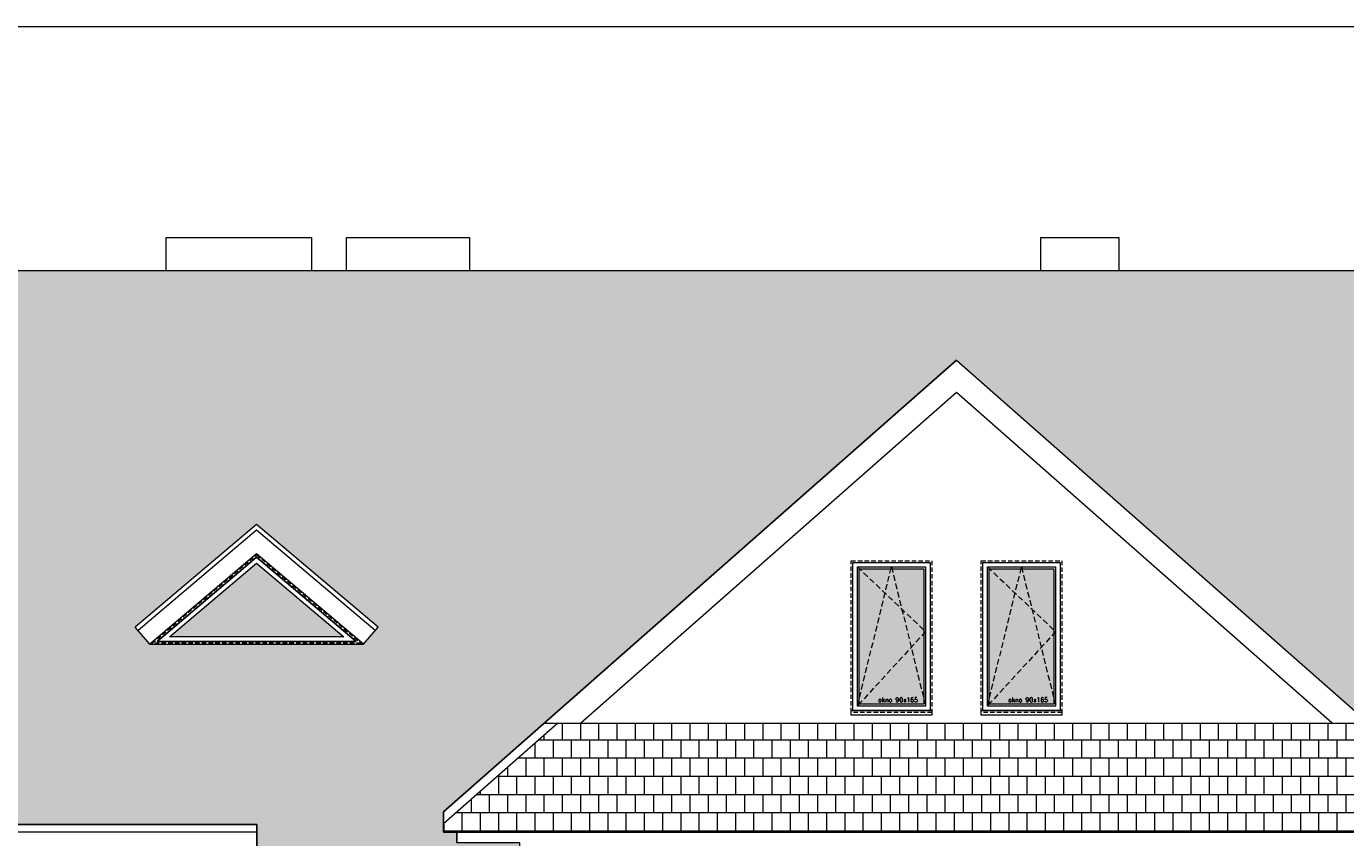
# Model space of a CAD drawing. Header units: millimetres. Extents: x -82287 to 177822, y -399756 to 0.
# Tile 73 of 228: x 77757 to 79227, y -237589 to -236685. Entities that reach past the tile are written whole.
import ezdxf
from ezdxf.enums import TextEntityAlignment as Align

# ---------------------------------------------------------------- set-up
doc = ezdxf.new("R2010")
doc.units = ezdxf.units.MM
doc.header["$MEASUREMENT"] = 0
doc.linetypes.add('SUŁOSZOWA - PB 21 03$0$CACHE', pattern=[9.525, 6.35, -3.175])
doc.linetypes.add('SUŁOSZOWA - PB 21 03$0$CARKOVANA', pattern=[7.5, 5, -2.5])
doc.layers.add('FL_XREF', color=252, linetype='Continuous')
for name, color, linetype, lineweight in [('SUŁOSZOWA - PB 21 03$0$! opisy okien elewacja', 251, 'Continuous', 0), ('SUŁOSZOWA - PB 21 03$0$!! 0_ Istn-okna', 251, 'Continuous', 0), ('SUŁOSZOWA - PB 21 03$0$!! 0_ WIDOK ELEWACJA', 251, 'Continuous', 0), ('SUŁOSZOWA - PB 21 03$0$!! 0_Istn-drzwi', 251, 'Continuous', 0), ('SUŁOSZOWA - PB 21 03$0$!! 0_Opis_pom', 251, 'Continuous', 0), ('SUŁOSZOWA - PB 21 03$0$!! 1_Hatch dach', 251, 'Continuous', 0), ('SUŁOSZOWA - PB 21 03$0$!! 1_OPIS POM NOWE', 251, 'Continuous', 0), ('SUŁOSZOWA - PB 21 03$0$!! 2_NOWE OKNA WIDOk - remont', 251, 'Continuous', 0)]:
    doc.layers.add(name, color=color, linetype=linetype, lineweight=lineweight)
doc.styles.add('SUŁOSZOWA - PB 21 03$0$ARIAL', font='tahoma.ttf')
doc.styles.add('SUŁOSZOWA - PB 21 03$0$TXT', font='simplex.shx')
pattern_1 = [(180, (0, 0), (-2e-15, -20.32), []), (270, (0, 0), (10.16, -20.32), [20.32, -20.32])]

# ---------------------------------------------------------------- blocks, each defined once
blk = doc.blocks.new('SUŁOSZOWA - PB 21 03$0$okno 90x180')
at = {"layer": 'SUŁOSZOWA - PB 21 03$0$!! 1_Hatch dach', "true_color": 0x575757}
h = blk.add_hatch(dxfattribs=at)
h.set_pattern_fill('DOTS', color=251)
h.set_pattern_definition([(0, (-9632.3096, -11392.1331), (0.79375, 1.5875), [0, -1.5875])])
h.paths.add_polyline_path([(9, -20), (81, -20), (81, -171), (9, -171)])
at = {"layer": 'SUŁOSZOWA - PB 21 03$0$!! 0_ Istn-okna', "linetype": 'SUŁOSZOWA - PB 21 03$0$CARKOVANA', "lineweight": 5}
blk.add_lwpolyline([(0, -11), (90, -11), (90, -180), (0, -180)], close=True, dxfattribs=at)
at = {"layer": 'SUŁOSZOWA - PB 21 03$0$!! 0_ Istn-okna'}
for points in [[(2, -13), (88, -13), (88, -178), (2, -178)], [(7, -18), (83, -18), (83, -173), (7, -173)], [(9, -20), (81, -20), (81, -171), (9, -171)], [(0, -178), (90, -178), (90, -183), (0, -183)]]:
    blk.add_lwpolyline(points, close=True, dxfattribs=at)
at = {"layer": 'SUŁOSZOWA - PB 21 03$0$!! 1_Hatch dach', "color": 251, "linetype": 'SUŁOSZOWA - PB 21 03$0$CACHE', "true_color": 0x575757}
for points in [[(7, -173), (45, -18), (83, -173)], [(7, -18), (83, -90), (7, -173)]]:
    blk.add_lwpolyline(points, dxfattribs=at)
at = {"insert": (30.1, -163.6), "char_height": 5, "attachment_point": 1, "style": 'SUŁOSZOWA - PB 21 03$0$TXT'}
blk.add_mtext_dynamic_manual_height_columns('okno 90x165', width=52.63, gutter_width=75, heights=[0], dxfattribs=at)
blk = doc.blocks.new('SUŁOSZOWA - PB 21 03$0$OKNO TRÓJKĄTNE')
at = {"layer": 'SUŁOSZOWA - PB 21 03$0$!! 1_Hatch dach', "true_color": 0x575757}
h = blk.add_hatch(dxfattribs=at)
h.set_pattern_fill('DOTS', color=251, angle=360)
h.set_pattern_definition([(0, (0, -1172.6692), (0.79375, 1.5875), [0, -1.5875])])
h.paths.add_polyline_path([(80252.6, -237418.3), (80349.9, -237336), (80447.2, -237418.3)])
at = {"layer": 'SUŁOSZOWA - PB 21 03$0$!! 0_ Istn-okna', "linetype": 'SUŁOSZOWA - PB 21 03$0$CARKOVANA', "lineweight": 5}
blk.add_lwpolyline([(80233.5, -237425.3), (80349.9, -237326.9), (80466.3, -237425.3)], close=True, dxfattribs=at)
at = {"layer": 'SUŁOSZOWA - PB 21 03$0$!! 0_ Istn-okna'}
for points in [[(80238.9, -237423.3), (80349.9, -237329.5), (80460.9, -237423.3)], [(80252.6, -237418.3), (80349.9, -237336), (80447.2, -237418.3)]]:
    blk.add_lwpolyline(points, close=True, dxfattribs=at)
blk = doc.blocks.new('SUŁOSZOWA - PB 21 03')
at = {"layer": 'SUŁOSZOWA - PB 21 03$0$!! 1_Hatch dach', "true_color": 0x990000}
h = blk.add_hatch(dxfattribs=at)
h.set_pattern_fill('AR-B88', color=14, scale=0.1, angle=180)
h.set_pattern_definition(pattern_1)
h.paths.add_polyline_path([(79303.25991, -237613.0165), (79303.25991, -237627.22212), (82067.25991, -237627.22212), (82067.25991, -237010.26576), (75781.25991, -237010.26576), (75781.25991, -237627.22212), (77951.25991, -237627.22212), (77951.25991, -237891.63335), (78244.25991, -237891.63335), (78244.25991, -237647.85452), (78174.25991, -237647.85452), (78174.25991, -237635.86593), (78159.25991, -237635.86593), (78159.25991, -237613.0165), (78731.25991, -237109.6565)])
h.paths.add_polyline_path([(79511.5687, -237292.80212), (79646.87991, -237407.24742), (79630.73536, -237426.33547), (79392.40203, -237426.33547), (79376.25749, -237407.24742)], flags=16)
h.paths.add_polyline_path([(79511.5687, -237325.54511), (79630.73536, -237426.33547), (79392.40203, -237426.33547)], flags=0)
h.paths.add_polyline_path([(79511.5687, -237329.47427), (79622.54287, -237423.33547), (79400.59453, -237423.33547)], flags=0)
h.paths.add_polyline_path([(79795.42415, -237407.24742), (79930.73536, -237292.80212), (80066.04658, -237407.24742), (80049.90203, -237426.33547), (79811.5687, -237426.33547)], flags=16)
h.paths.add_polyline_path([(79811.5687, -237426.33547), (79930.73536, -237325.54511), (80049.90203, -237426.33547)], flags=0)
h.paths.add_polyline_path([(79819.7612, -237423.33547), (79930.73536, -237329.47427), (80041.70953, -237423.33547)], flags=0)
h.paths.add_polyline_path([(80214.59082, -237407.24742), (80349.90203, -237292.80212), (80485.21324, -237407.24742), (80469.0687, -237426.33547), (80230.73536, -237426.33547)], flags=16)
h.paths.add_polyline_path([(80230.73536, -237426.33547), (80349.90203, -237325.54511), (80469.0687, -237426.33547)], flags=0)
h.paths.add_polyline_path([(80238.92786, -237423.33547), (80349.90203, -237329.47427), (80460.8762, -237423.33547)], flags=0)
h.paths.add_polyline_path([(78086.26233, -237407.24742), (78070.11779, -237426.33547), (77831.78445, -237426.33547), (77815.63991, -237407.24742), (77950.95112, -237292.80212)], flags=16)
h.paths.add_polyline_path([(78070.11779, -237426.33547), (77831.78445, -237426.33547), (77950.95112, -237325.54511)], flags=0)
h.paths.add_polyline_path([(78061.92529, -237423.33547), (77839.97695, -237423.33547), (77950.95112, -237329.47427)], flags=0)
h.paths.add_polyline_path([(80790.64743, -237407.24742), (80925.95864, -237292.80212), (81061.26985, -237407.24742), (81045.1253, -237426.33547), (81035.1253, -237426.33547), (81035.1253, -237565.70631), (80816.79197, -237565.70631), (80816.79197, -237426.33547), (80806.79197, -237426.33547)], flags=16)
h.paths.add_polyline_path([(80840.95864, -237436.70631), (81010.95864, -237436.70631), (81010.95864, -237555.70631), (80840.95864, -237555.70631)], flags=0)
h.paths.add_polyline_path([(80847.95864, -237443.70631), (80923.45864, -237443.70631), (80923.45864, -237548.70631), (80847.95864, -237548.70631)], flags=0)
h.paths.add_polyline_path([(80849.95864, -237445.16588), (80850.69918, -237445.70631), (80884.98959, -237445.70631), (80885.70864, -237443.70631), (80886.42769, -237445.70631), (80921.26817, -237445.70631), (80921.26817, -237542.61361), (80922.73959, -237546.70631), (80850.80561, -237546.70631), (80847.95864, -237548.70631), (80849.95864, -237543.1434)], flags=0)
h.paths.add_polyline_path([(77667.09567, -237407.24742), (77650.95112, -237426.33547), (77412.61779, -237426.33547), (77396.47324, -237407.24742), (77531.78445, -237292.80212)], flags=16)
h.paths.add_polyline_path([(80928.45864, -237443.70631), (81003.95864, -237443.70631), (81003.95864, -237548.70631), (80928.45864, -237548.70631)], flags=0)
h.paths.add_polyline_path([(80930.64911, -237445.70631), (80965.48959, -237445.70631), (80966.20864, -237443.70631), (80966.92769, -237445.70631), (81001.21809, -237445.70631), (81001.95864, -237445.16588), (81001.95864, -237543.1434), (81003.95864, -237548.70631), (81001.11167, -237546.70631), (80929.17769, -237546.70631), (80930.64911, -237542.61361)], flags=0)
h.paths.add_polyline_path([(77650.95112, -237426.33547), (77412.61779, -237426.33547), (77531.78445, -237325.54511)], flags=0)
h.paths.add_polyline_path([(77642.75862, -237423.33547), (77420.81029, -237423.33547), (77531.78445, -237329.47427)], flags=0)
h.paths.add_polyline_path([(81090.64743, -237407.24742), (81225.95864, -237292.80212), (81361.26985, -237407.24742), (81345.1253, -237426.33547), (81335.1253, -237426.33547), (81335.1253, -237565.70631), (81116.79197, -237565.70631), (81116.79197, -237426.33547), (81106.79197, -237426.33547)], flags=16)
h.paths.add_polyline_path([(81140.95864, -237436.70631), (81310.95864, -237436.70631), (81310.95864, -237555.70631), (81140.95864, -237555.70631)], flags=0)
h.paths.add_polyline_path([(81147.95864, -237443.70631), (81223.45864, -237443.70631), (81223.45864, -237548.70631), (81147.95864, -237548.70631)], flags=0)
h.paths.add_polyline_path([(81149.95864, -237445.16588), (81150.69918, -237445.70631), (81184.98959, -237445.70631), (81185.70864, -237443.70631), (81186.42769, -237445.70631), (81221.26817, -237445.70631), (81221.26817, -237542.61361), (81222.73959, -237546.70631), (81150.80561, -237546.70631), (81147.95864, -237548.70631), (81149.95864, -237543.1434)], flags=0)
h.paths.add_polyline_path([(81228.45864, -237443.70631), (81303.95864, -237443.70631), (81303.95864, -237548.70631), (81228.45864, -237548.70631)], flags=0)
h.paths.add_polyline_path([(81230.64911, -237445.70631), (81265.48959, -237445.70631), (81266.20864, -237443.70631), (81266.92769, -237445.70631), (81301.21809, -237445.70631), (81301.95864, -237445.16588), (81301.95864, -237543.1434), (81303.95864, -237548.70631), (81301.11167, -237546.70631), (81229.17769, -237546.70631), (81230.64911, -237542.61361)], flags=0)
h.paths.add_polyline_path([(77247.929, -237407.24742), (77231.78445, -237426.33547), (76993.45112, -237426.33547), (76977.30658, -237407.24742), (77112.61779, -237292.80212)], flags=16)
h.paths.add_polyline_path([(77231.78445, -237426.33547), (76993.45112, -237426.33547), (77112.61779, -237325.54511)], flags=0)
h.paths.add_polyline_path([(77223.59196, -237423.33547), (77001.64362, -237423.33547), (77112.61779, -237329.47427)], flags=0)
h.paths.add_polyline_path([(81390.64743, -237407.24742), (81525.95864, -237292.80212), (81661.26985, -237407.24742), (81645.1253, -237426.33547), (81635.1253, -237426.33547), (81635.1253, -237565.70631), (81416.79197, -237565.70631), (81416.79197, -237426.33547), (81406.79197, -237426.33547)], flags=16)
h.paths.add_polyline_path([(81440.95864, -237436.70631), (81610.95864, -237436.70631), (81610.95864, -237555.70631), (81440.95864, -237555.70631)], flags=0)
h.paths.add_polyline_path([(81447.95864, -237443.70631), (81523.45864, -237443.70631), (81523.45864, -237548.70631), (81447.95864, -237548.70631)], flags=0)
h.paths.add_polyline_path([(81449.95864, -237445.16588), (81450.69918, -237445.70631), (81484.98959, -237445.70631), (81485.70864, -237443.70631), (81486.42769, -237445.70631), (81521.26817, -237445.70631), (81521.26817, -237542.61361), (81522.73959, -237546.70631), (81450.80561, -237546.70631), (81447.95864, -237548.70631), (81449.95864, -237543.1434)], flags=0)
h.paths.add_polyline_path([(81528.45864, -237443.70631), (81603.95864, -237443.70631), (81603.95864, -237548.70631), (81528.45864, -237548.70631)], flags=0)
h.paths.add_polyline_path([(81530.64911, -237445.70631), (81565.48959, -237445.70631), (81566.20864, -237443.70631), (81566.92769, -237445.70631), (81601.21809, -237445.70631), (81601.95864, -237445.16588), (81601.95864, -237543.1434), (81603.95864, -237548.70631), (81601.11167, -237546.70631), (81529.17769, -237546.70631), (81530.64911, -237542.61361)], flags=0)
h.paths.add_polyline_path([(81699.9487, -237407.24742), (81835.25991, -237292.80212), (81970.57112, -237407.24742), (81954.42658, -237426.33547), (81944.42658, -237426.33547), (81944.42658, -237565.70631), (81726.09324, -237565.70631), (81726.09324, -237426.33547), (81716.09324, -237426.33547)], flags=16)
h.paths.add_polyline_path([(81750.25991, -237436.70631), (81920.25991, -237436.70631), (81920.25991, -237555.70631), (81750.25991, -237555.70631)], flags=0)
h.paths.add_polyline_path([(81757.25991, -237443.70631), (81832.75991, -237443.70631), (81832.75991, -237548.70631), (81757.25991, -237548.70631)], flags=0)
h.paths.add_polyline_path([(81759.25991, -237445.16588), (81760.00045, -237445.70631), (81794.29086, -237445.70631), (81795.00991, -237443.70631), (81795.72896, -237445.70631), (81830.56944, -237445.70631), (81830.56944, -237542.61361), (81832.04086, -237546.70631), (81760.10688, -237546.70631), (81757.25991, -237548.70631), (81759.25991, -237543.1434)], flags=0)
h.paths.add_polyline_path([(81837.75991, -237443.70631), (81913.25991, -237443.70631), (81913.25991, -237548.70631), (81837.75991, -237548.70631)], flags=0)
h.paths.add_polyline_path([(81839.95038, -237445.70631), (81874.79086, -237445.70631), (81875.50991, -237443.70631), (81876.22896, -237445.70631), (81910.51937, -237445.70631), (81911.25991, -237445.16588), (81911.25991, -237543.1434), (81913.25991, -237548.70631), (81910.41294, -237546.70631), (81838.47896, -237546.70631), (81839.95038, -237542.61361)], flags=0)
h.paths.add_polyline_path([(81829.08766, -237545.54668), (81881.11147, -237545.54668), (81881.11147, -237538.04668), (81829.08766, -237538.04668)], flags=8)
h.paths.add_polyline_path([(81519.78639, -237545.54668), (81571.8102, -237545.54668), (81571.8102, -237538.04668), (81519.78639, -237538.04668)], flags=8)
h.paths.add_polyline_path([(81219.78639, -237545.54668), (81271.8102, -237545.54668), (81271.8102, -237538.04668), (81219.78639, -237538.04668)], flags=8)
h.paths.add_polyline_path([(80919.78639, -237545.54668), (80971.8102, -237545.54668), (80971.8102, -237538.04668), (80919.78639, -237538.04668)], flags=8)
h = blk.add_hatch(dxfattribs=at)
h.set_pattern_fill('AR-B88', color=14, scale=0.1, angle=180)
h.set_pattern_definition(pattern_1)
h.paths.add_polyline_path([(78159.25991, -237626.33716), (78159.25991, -237635.86593), (78174.25991, -237635.86593), (79303.25991, -237635.86593), (79303.25991, -237613.0165), (79191.04315, -237514.26576), (78286.61378, -237514.26576)])
at = {"layer": 'SUŁOSZOWA - PB 21 03$0$! opisy okien elewacja'}
for points in [[(82687.95751, -238865.24478), (75348.20682, -238865.24478), (75348.20682, -236737.82104), (82687.95751, -236737.82104)], [(82067.25991, -237010.26576), (75781.25991, -237010.26576), (75781.25991, -237627.22212), (77951.25991, -237627.22212), (77951.25991, -237891.63335), (78244.25991, -237891.63335), (78244.25991, -237647.85452), (78174.25991, -237647.85452), (78174.25991, -237635.86593), (78159.25991, -237635.86593), (78159.25991, -237613.0165), (78731.25991, -237109.6565), (79303.25991, -237613.0165), (79303.25991, -237627.22212), (82067.25991, -237627.22212)]]:
    blk.add_lwpolyline(points, close=True, dxfattribs=at)
blk.add_lwpolyline([(77831.78445, -237426.33547), (78070.11779, -237426.33547)], dxfattribs=at)
at = {"layer": 'SUŁOSZOWA - PB 21 03$0$!! 0_ WIDOK ELEWACJA'}
for p, q in [((77950.95112, -237292.80212), (77815.63991, -237407.24742)), ((77950.95112, -237299.35071), (77818.86882, -237411.06503)), ((78086.26233, -237407.24742), (77950.95112, -237292.80212)), ((78083.03342, -237411.06503), (77950.95112, -237299.35071)), ((77950.95112, -237325.54511), (77831.78445, -237426.33547)), ((78070.11779, -237426.33547), (77950.95112, -237325.54511))]:
    blk.add_line(p, q, dxfattribs=at)
for points in [[(77850.25991, -236973.26576), (78012.25991, -236973.26576), (78012.25991, -237010.26576), (77850.25991, -237010.26576)], [(78051.25991, -236973.26576), (78188.25991, -236973.26576), (78188.25991, -237010.26576), (78051.25991, -237010.26576)], [(78825.25991, -236973.26576), (78912.25991, -236973.26576), (78912.25991, -237010.26576), (78825.25991, -237010.26576)], [(77950.95112, -237325.54511), (77831.78445, -237426.33547), (78070.11779, -237426.33547)], [(77950.95112, -237329.47427), (77839.97695, -237423.33547), (78061.92529, -237423.33547)]]:
    blk.add_lwpolyline(points, close=True, dxfattribs=at)
for points in [[(82077.25991, -237010.26576), (75771.25991, -237010.26576)], [(78731.25991, -237109.6565), (78159.25991, -237613.0165)], [(78731.25991, -237109.6565), (79303.25991, -237613.0165)], [(79150.0779, -237514.26576), (78731.25991, -237145.70593), (78312.44192, -237514.26576)], [(78286.61378, -237514.26576), (78159.25991, -237626.33716)], [(78271.47667, -237514.26576), (79191.04315, -237514.26576)], [(77951.25991, -237627.22212), (75771.25991, -237627.22212)], [(77951.25991, -237912.26576), (77951.25991, -237627.22212)], [(78159.25991, -237613.0165), (78159.25991, -237635.86593), (78174.25991, -237635.86593)], [(77951.25991, -237635.86593), (75771.25991, -237635.86593)], [(78174.25991, -237635.86593), (78174.25991, -237647.85452)], [(78174.25991, -237635.86593), (79303.25991, -237635.86593)]]:
    blk.add_lwpolyline(points, dxfattribs=at)
at = {"layer": 'SUŁOSZOWA - PB 21 03$0$!! 0_Istn-drzwi'}
for points in [[(77831.78445, -237426.33547), (77815.63991, -237407.24742)], [(78070.11779, -237426.33547), (78086.26233, -237407.24742)]]:
    blk.add_lwpolyline(points, dxfattribs=at)
at = {"layer": 'SUŁOSZOWA - PB 21 03$0$!! 0_ Istn-okna'}
blk.add_blockref('SUŁOSZOWA - PB 21 03$0$OKNO TRÓJKĄTNE', (-2398.95091, 0), dxfattribs=at)
at = {"layer": 'SUŁOSZOWA - PB 21 03$0$!! 2_NOWE OKNA WIDOk - remont'}
for p in [(78613.75991, -237322.26576), (78758.75991, -237322.26576)]:
    blk.add_blockref('SUŁOSZOWA - PB 21 03$0$okno 90x180', p, dxfattribs=at)
at = {"layer": 'SUŁOSZOWA - PB 21 03$0$!! 0_Opis_pom', "ltscale": 0.7, "style": 'SUŁOSZOWA - PB 21 03$0$ARIAL'}
for tag, p in [('B0,19', (52679.2094, -194257.55204)), ('B2,14', (73874.0461, -194402.0887)), ('B2,12', (73342.49259, -194413.89249)), ('B1,21', (60405.50261, -194427.18207)), ('A1,16', (59129.54925, -194448.08429)), ('B1/17', (59524.53699, -194450.37428)), ('B1,19', (59914.81903, -194448.15658)), ('B2,11', (73069.01144, -194438.89383)), ('B2,16', (75195.07765, -194441.83446)), ('B0,15', (51514.15008, -194461.8073)), ('A1,1', (58808.06672, -194460.94161)), ('1,22', (60947.33929, -194456.1144)), ('1,23', (61575.22173, -194450.37428)), ('B0,18', (52071.43815, -194478.40179)), ('B1,18', (59715.51745, -194473.87108)), ('B2,17', (75506.7465, -194471.3759)), ('B2,19.1', (76701.67035, -194466.03695)), ('B3,7', (87459.81312, -194465.07097)), ('B3,3', (88235.73906, -194465.79732)), ('B3,8', (90006.66539, -194478.47972)), ('B1,20', (60198.53687, -194490.17374)), ('B2,10', (72728.63362, -194489.37283)), ('B2,15', (74566.38885, -194487.81114)), ('B3,6', (86826.65132, -194483.15512)), ('A0,6', (49094.40602, -194505.72387)), ('A2,5', (72452.45009, -194505.90583)), ('B2,13', (73649.91716, -194500.01242)), ('A0,4', (49692.81919, -194517.93289)), ('B0,22', (54187.56644, -194519.04308)), ('A1,6', (58565.96262, -194514.50753)), ('B1,1', (61908.24378, -194515.48656)), ('A0,5', (49399.71914, -194533.19455)), ('A0,3', (49906.53818, -194524.03766)), ('B0,20', (53125.45224, -194527.8835)), ('B0,21', (53847.26622, -194535.08002)), ('B1,3', (62229.35503, -194604.49851)), ('B2,18', (75922.43604, -194612.23635)), ('B2,19', (77152.69039, -194617.53776)), ('A3,4', (85509.27934, -194642.47136)), ('B0,24B', (54824.42896, -194684.26784)), ('B1,4', (63476.45184, -194691.11207)), ('B0,13', (50367.63944, -194706.5583)), ('B0,16', (51457.40872, -194704.43091)), ('B0,17', (51897.58569, -194706.77195)), ('A2,4', (71695.75649, -194707.44268)), ('A1,5', (58149.22649, -194724.80163)), ('B0,23', (54542.05776, -194742.93939)), ('A2.1', (72371.45884, -194731.56251)), ('A1,2', (58744.42262, -194746.622)), ('B1,2D', (60756.29674, -194750.92727)), ('A1,15', (59129.54925, -194780.73348)), ('A3.1', (86079.08704, -194786.62422)), ('B0,14', (50962.60809, -194789.06568)), ('B1,4', (63483.03852, -194791.04365)), ('A0,2', (49295.91259, -194810.95246)), ('B0,7', (52851.95551, -194845.56115)), ('B1,2B', (62374.83512, -194841.86715)), ('B2.7', (74548.27897, -194836.12781)), ('B3,2', (89035.72921, -194837.99287)), ('B1,2A', (61803.35407, -194869.27513)), ('B0,8', (51561.38742, -194890.27848)), ('A3.2', (86016.50296, -195004.88875)), ('A1,3', (58810.05243, -195008.83917)), ('A0,1', (49914.27925, -195025.82804)), ('A0,10', (49695.87246, -195042.9259)), ('B0,17', (51225.06492, -195049.74007)), ('B0,6', (52110.41055, -195069.39267)), ('B1,8', (61403.63433, -195071.25189)), ('A2.2', (72371.45884, -195070.78713)), ('B2.2', (74976.1855, -195068.47988)), ('A0,7', (49042.50308, -195082.6056)), ('B3,11', (88623.94853, -195099.23575)), ('B3,4', (87612.56208, -195132.78192)), ('B3,5', (86839.47632, -195174.05241)), ('B0,12', (50313.60595, -195207.52936)), ('B0,11', (50726.178, -195219.06638)), ('B3,10', (89778.42161, -195220.68871)), ('B1,6', (63686.26823, -195231.3997)), ('B0,24A', (54359.17011, -195245.97867)), ('A1,4', (58093.66276, -195250.96213)), ('A0,11', (49643.96951, -195271.84772)), ('B0,10', (51476.34179, -195259.44699)), ('B3,9', (90479.74099, -195260.18621)), ('B1,14', (59332.54805, -195280.73534)), ('A0,8', (49042.50308, -195293.21363)), ('B0,9', (51798.4912, -195291.17482)), ('B2,21', (75970.16114, -195290.81005)), ('B1,13', (60186.62513, -195314.46953)), ('B1,5', (63419.22943, -195317.21026)), ('B2,9', (73175.51251, -195317.21162)), ('B0,3', (52068.59538, -195319.60465)), ('B1,10', (60892.94126, -195319.45825)), ('A2.3', (71832.37045, -195318.78232)), ('B2,4', (74493.5947, -195318.7733)), ('B2,3', (74674.2815, -195319.28036)), ('A3,3', (85569.83931, -195318.78232)), ('B3,1', (88723.65615, -195329.98594)), ('B1,9', (61058.12383, -195344.48743)), ('B2,8', (73894.209, -195338.18956)), ('B2,20', (77211.021, -195343.82367)), ('B0,2', (52227.2348, -195357.98297)), ('B2.1', (75304.74121, -195348.36327)), ('B1,2C', (61827.40698, -195369.02625)), ('B1,7', (62134.52151, -195372.05069)), ('B0,1', (53061.17304, -195403.85659)), ('A0,9', (49001.50444, -195413.15723)), ('A0,12', (49689.76592, -195485.50737)), ('B0,4', (52224.78303, -195500.96352)), ('B2,5', (74686.48999, -195507.24036)), ('B1,11', (61050.00078, -195512.89565)), ('B1,12', (60864.00751, -195544.00738)), ('B2,6', (74499.29165, -195549.55175)), ('B0,5', (52066.14362, -195556.83806)), ('C2,2', (74812.78942, -195865.8959)), ('C1,3', (61091.58871, -195973.27844)), ('C0,2A', (52278.30875, -196050.48297)), ('C0,1', (52808.36775, -196132.34208)), ('C1,2', (61690.27405, -196439.72387)), ('C1,1', (62060.59754, -196465.28533)), ('C3,1', (88979.71614, -196545.67785)), ('C0,2B', (53028.88223, -196668.8019)), ('C1,4', (61008.68123, -196686.32122)), ('C2,1', (75334.65984, -196786.2197)), ('C2,3', (74834.65119, -196933.26657)), ('C1,5', (61062.7252, -196991.42453)), ('C1,10', (62127.38542, -196998.81344)), ('C1,9', (62147.33751, -197289.53424)), ('C1,6', (61131.41824, -197329.69535)), ('C0,3', (52181.98562, -197341.92176)), ('C0,4', (52345.96562, -197596.60561)), ('D1,1', (73931.12245, -197584.03121)), ('D0,18', (60296.49264, -197617.95269)), ('C2,4', (75243.70451, -197663.89)), ('D0,7', (59141.53804, -197722.84718)), ('D0,17', (60701.16801, -197741.44864)), ('C1,7', (61222.2575, -197737.18052)), ('D1,4', (73157.19908, -197744.29721)), ('D0,3', (59562.25866, -197751.14316)), ('D1,6', (72757.78643, -197751.22612)), ('D0,6', (58741.71849, -197802.61699)), ('D0,10', (58357.73602, -197820.93991)), ('D,09', (59195.67196, -197881.51243)), ('C0,5', (52269.72696, -197902.4362)), ('C0,6', (52872.93793, -197917.07354)), ('D0,2', (59943.06082, -197917.06725)), ('D0,16', (60721.3534, -197935.2949)), ('D1,3', (73475.28953, -197924.29875)), ('D0,8', (59058.9008, -197963.64925)), ('D0,5', (59448.52586, -197969.8061)), ('C2,5', (74555.08284, -197988.7886)), ('D1,5', (73291.61607, -197999.29956)), ('D0,4', (59655.02693, -198042.2589)), ('D0,15', (60692.12223, -198127.4643)), ('D0,1', (59931.33074, -198173.12806)), ('D1,2', (73578.07819, -198172.30068)), ('D0,11', (58161.27105, -198211.45823)), ('D0,12', (58250.99458, -198537.17631)), ('D0,13', (58250.99458, -198764.99605)), ('D1,7', (71854.87376, -198786.88467)), ('D0,14', (59130.08589, -198795.3373)), ('D1,8', (71715.35366, -199212.44512))]:
    blk.add_attdef(tag, text='', height=11.968, dxfattribs=at).set_placement(p, align=Align.MIDDLE_CENTER)
at = {"layer": 'SUŁOSZOWA - PB 21 03$0$!! 1_OPIS POM NOWE', "style": 'SUŁOSZOWA - PB 21 03$0$ARIAL'}
for tag, p in [('C1.7A', (61271.6179, -197538.30303)), ('C2.5B', (74970.66097, -197546.70728)), ('C2,5C', (74903.71123, -197659.13664)), ('C2.4', (75374.07862, -197726.11453)), ('D1,2B', (74322.25834, -197791.43247)), ('C1.7C', (61260.26049, -197811.38428)), ('C1.8B', (61588.27341, -197817.62151)), ('C1.8A', (61884.42005, -197818.94854)), ('C1.7B', (61322.12354, -197933.89849)), ('C2,5A', (74943.41937, -197993.49482)), ('E1.2', (62164.78326, -198139.98688)), ('E1.5E', (62692.10372, -198153.27854)), ('D1,2C', (73419.9359, -198156.57844)), ('E2.9', (75361.45041, -198161.88904)), ('E2.7', (76022.45692, -198162.26272)), ('E3.1', (88990.58975, -198158.87886)), ('E1.5D', (62993.60773, -198185.416)), ('D1,2A', (74280.17915, -198172.30068)), ('E1.1', (61330.46191, -198191.9806)), ('E1.5C', (63016.9343, -198246.3437)), ('E1.5B', (63264.15117, -198307.8661)), ('E3.2', (88781.41347, -198385.24275)), ('E1.6', (61022.6264, -198421.00827)), ('E2.2', (74782.75417, -198427.85813)), ('E2.8', (75757.29014, -198437.09188)), ('E2.6', (76531.8031, -198444.40756)), ('E3.4', (89392.22607, -198450.03942)), ('E1.5A', (63049.47589, -198456.39852)), ('E1.5F', (62736.15118, -198589.14592)), ('E1.5G', (62892.39981, -198586.12622)), ('E1,4', (61888.25021, -198652.6996)), ('E2.1', (75803.99631, -198697.05773)), ('E1.5L', (63297.7633, -198733.65678)), ('E1.3', (61058.5992, -198806.28147)), ('E1.5H', (62893.53005, -198830.01758)), ('E2,3', (74778.52304, -198843.9541)), ('E3.3', (89150.95684, -198867.32581)), ('E1.5K', (63266.15427, -198904.67789)), ('E1.5I', (62723.74907, -199005.87002)), ('E2.4', (75135.87669, -199083.20857)), ('E2.5', (76615.04061, -199164.91143)), ('E1.5J', (63204.25187, -199215.697))]:
    blk.add_attdef(tag, text='', height=11.968, dxfattribs=at).set_placement(p, align=Align.MIDDLE_CENTER)

msp = doc.modelspace()

# ---------------------------------------------------------------- block references
at = {"layer": 'FL_XREF'}
msp.add_blockref('SUŁOSZOWA - PB 21 03', (62.3, 52.9), dxfattribs=at)

doc.saveas('drawing.dxf')
